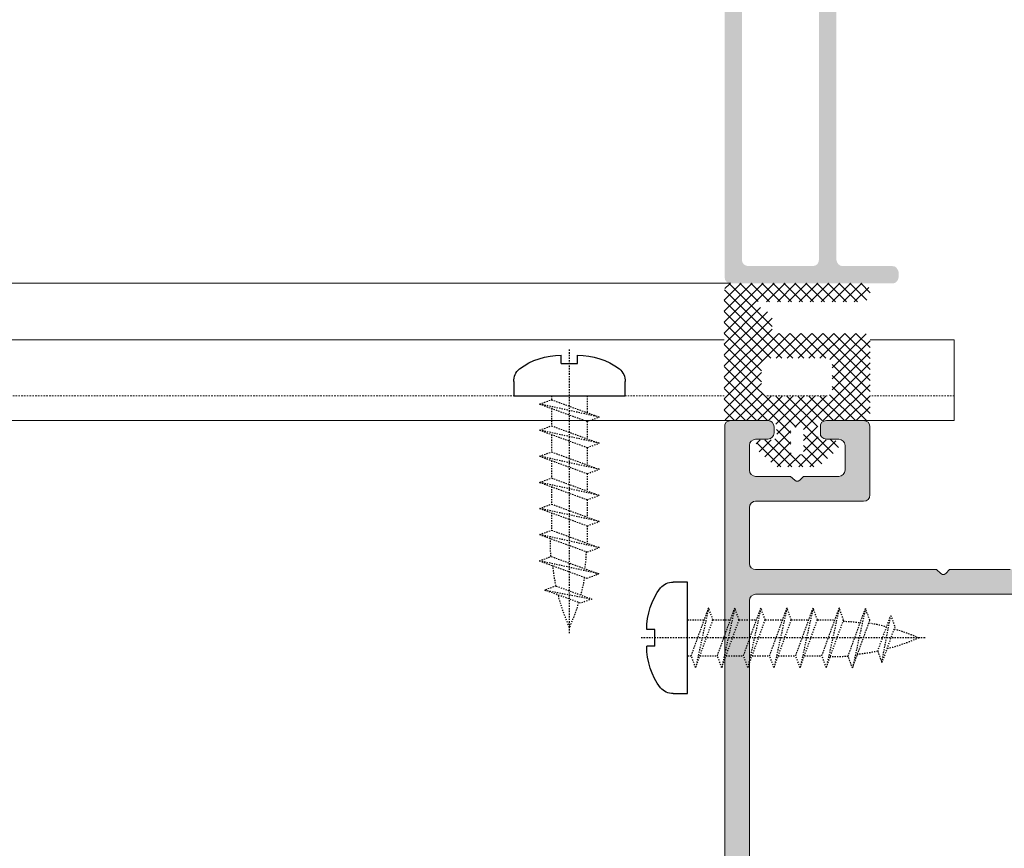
# Model space of a CAD drawing. Header units: millimetres. Extents: x -226731 to 126254, y -16359 to 60195.
# Tile 162 of 256: x -159209 to -159129, y 20839 to 20906. Entities that reach past the tile are written whole.
import ezdxf

# ---------------------------------------------------------------- set-up
doc = ezdxf.new("R2010")
doc.units = ezdxf.units.MM
doc.header["$LTSCALE"] = 0.1
doc.header["$MEASUREMENT"] = 0
doc.linetypes.add('CENTER', pattern=[2, 1.25, -0.25, 0.25, -0.25])
doc.linetypes.add('HIDDEN', pattern=[0.375, 0.25, -0.125])
for name, color, linetype, lineweight in [('01. Aluminium (Main Structure)', 6, 'Continuous', 5), ('0_CCE_ FF_SIDE WALL SPRINKLER', 6, 'Continuous', 0), ('3_Hatch', 8, 'Continuous', 0), ('SPRINKLER COVERAGE AREA', 1, 'Continuous', 9)]:
    doc.layers.add(name, color=color, linetype=linetype, lineweight=lineweight)
for name, color, linetype in [('CENTER LINE', 8, 'CENTER'), ('DRY WALL LINE', 1, 'Continuous'), ('FIRE FIGHTING SERVICES', 5, 'Continuous'), ('HARDWARES', 7, 'Continuous')]:
    doc.layers.add(name, color=color, linetype=linetype)

# ---------------------------------------------------------------- blocks, each defined once
blk = doc.blocks.new('A$C23054C9A')
at = {"layer": '3_Hatch'}
h = blk.add_hatch(color=8, dxfattribs=at)
h.dxf.hatch_style = 1
h.paths.add_polyline_path([(10.36235835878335, 60.5273725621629), (10.36235835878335, 25.99274578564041), (10.32502586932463, 25.82786062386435), (10.21613944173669, 25.645346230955), (10.03258803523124, 25.53542278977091), (9.850073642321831, 25.51675654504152), (4.654635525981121, 25.51675654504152), (4.453454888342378, 25.53542278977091), (4.289606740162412, 25.645346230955), (4.197312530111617, 25.82786062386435), (4.16101705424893, 25.99274578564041), (4.16101705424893, 60.5273725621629), (4.197312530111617, 60.71092396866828), (4.289606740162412, 60.87477211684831), (4.453454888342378, 60.98469555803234), (4.654635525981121, 61.02202804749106), (9.850073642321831, 61.02202804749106), (10.03258803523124, 60.98469555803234), (10.21613944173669, 60.87477211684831), (10.32502586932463, 60.71092396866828)], flags=16)
h.paths.add_polyline_path([(4.16101705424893, 5.890237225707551), (4.106055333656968, 6.091417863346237), (3.996131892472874, 6.256303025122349), (3.84991297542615, 6.366226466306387), (3.648732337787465, 6.402521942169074), (3.246371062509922, 6.402521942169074), (3.063856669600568, 6.366226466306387), (2.898971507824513, 6.256303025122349), (2.789048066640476, 6.091417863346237), (2.752752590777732, 5.890237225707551), (2.752752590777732, 1.902919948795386), (2.69779087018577, 1.701739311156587), (2.587867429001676, 1.536854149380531), (2.441648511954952, 1.426930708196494), (2.240467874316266, 1.408264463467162), (-4.454491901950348, 1.408264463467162), (-4.637006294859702, 1.426930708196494), (-4.801891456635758, 1.536854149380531), (-4.911814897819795, 1.701739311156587), (-4.948110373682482, 1.902919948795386), (-4.948110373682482, 19.49896664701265), (-4.911814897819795, 19.70014728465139), (-4.801891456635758, 19.84636620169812), (-4.637006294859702, 19.95628964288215), (-4.454491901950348, 20.01125136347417), (-1.893068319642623, 20.01125136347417), (-1.710553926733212, 20.04754683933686), (-1.545668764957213, 20.15747028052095), (-1.435745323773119, 20.32235544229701), (-1.399449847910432, 20.50486983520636), (-1.399449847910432, 23.59620736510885), (-1.380783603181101, 23.7973880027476), (-1.271897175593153, 23.96227316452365), (-1.088345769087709, 24.07219660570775), (-0.88716513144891, 24.10849208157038), (2.240467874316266, 24.10849208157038), (2.441648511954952, 24.07219660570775), (2.587867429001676, 23.96227316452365), (2.69779087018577, 23.7973880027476), (2.752752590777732, 23.59620736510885), (2.752752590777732, 19.60889008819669), (2.789048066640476, 19.40770945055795), (2.898971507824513, 19.26149053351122), (3.063856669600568, 19.15156709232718), (3.246371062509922, 19.11527161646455), (3.648732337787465, 19.11527161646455), (3.84991297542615, 19.15156709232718), (3.996131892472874, 19.26149053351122), (4.106055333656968, 19.40770945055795), (4.16101705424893, 19.60889008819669), (4.16101705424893, 23.59620736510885), (4.197312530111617, 23.7973880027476), (4.289606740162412, 23.96227316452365), (4.453454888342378, 24.07219660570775), (4.654635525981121, 24.10849208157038), (9.850073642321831, 24.10849208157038), (10.03258803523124, 24.07219660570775), (10.21613944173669, 23.96227316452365), (10.32502586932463, 23.7973880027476), (10.36235835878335, 23.59620736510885), (10.36235835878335, 1.902919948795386), (10.32502586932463, 1.701739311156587), (10.21613944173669, 1.536854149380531), (10.03258803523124, 1.426930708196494), (9.850073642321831, 1.408264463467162), (4.654635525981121, 1.408264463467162), (4.453454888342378, 1.426930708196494), (4.289606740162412, 1.536854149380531), (4.197312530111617, 1.701739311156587), (4.16101705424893, 1.902919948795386)], flags=16)
h.paths.add_polyline_path([(-6.045270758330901, 4.536934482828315), (-6.35637483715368, 4.225830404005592), (-6.35637483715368, 1.902919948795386), (-6.3937073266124, 1.701739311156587), (-6.502593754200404, 1.536854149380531), (-6.667478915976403, 1.426930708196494), (-6.868659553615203, 1.408264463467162), (-9.246531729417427, 1.408264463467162), (-9.447712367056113, 1.426930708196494), (-9.593931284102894, 1.536854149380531), (-9.70385472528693, 1.701739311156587), (-9.75881644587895, 1.902919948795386), (-9.75881644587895, 2.506461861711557), (-9.795111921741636, 2.688976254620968), (-9.905035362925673, 2.853861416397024), (-10.06992052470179, 2.963784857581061), (-10.25243491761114, 3.000080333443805), (-10.45361555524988, 2.963784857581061), (-10.61850071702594, 2.853861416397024), (-10.72842415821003, 2.688976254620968), (-10.76471963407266, 2.506461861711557), (-10.76471963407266, 0.493618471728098), (-10.72842415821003, 0.3111040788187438), (-10.61850071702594, 0.1462189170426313), (-10.45361555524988, 0.03629547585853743), (-10.25243491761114, -4.035882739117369e-12), (10.25243491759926, -4.035882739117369e-12), (10.453615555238, -0.05496172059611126), (10.59983447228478, -0.1648851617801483), (10.70975791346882, -0.3111040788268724), (10.76471963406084, -0.512284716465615), (10.76471963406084, -1.518187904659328), (10.80101510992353, -1.700702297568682), (10.89227230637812, -1.865587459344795), (11.05715746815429, -1.975510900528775), (11.25833810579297, -1.99314013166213), (11.44085249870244, -1.975510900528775), (11.6057376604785, -1.865587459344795), (11.71566110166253, -1.700702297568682), (11.75195657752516, -1.518187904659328), (11.75195657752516, 61.91800779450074), (11.71566110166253, 62.11918843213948), (11.6057376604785, 62.28407359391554), (11.44085249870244, 62.39296002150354), (11.25833810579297, 62.41162626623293), (-1.746849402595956, 62.41162626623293), (-1.948030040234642, 62.39296002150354), (-2.094248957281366, 62.28407359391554), (-2.20417239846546, 62.11918843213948), (-2.259134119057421, 61.91800779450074), (-2.259134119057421, 61.5156465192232), (-2.20417239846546, 61.3507613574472), (-2.094248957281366, 61.16824696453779), (-1.948030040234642, 61.05832352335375), (-1.746849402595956, 61.02202804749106), (2.240467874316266, 61.02202804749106), (2.441648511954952, 60.98469555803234), (2.587867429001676, 60.87477211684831), (2.69779087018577, 60.71092396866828), (2.752752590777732, 60.5273725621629), (2.752752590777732, 25.99274578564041), (2.69779087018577, 25.82786062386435), (2.587867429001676, 25.645346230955), (2.441648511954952, 25.53542278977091), (2.240467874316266, 25.51675654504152), (-3.832283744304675, 25.51675654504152), (-3.997168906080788, 25.48046106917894), (-4.088426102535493, 25.42549934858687), (-4.179683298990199, 25.37053762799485), (-4.23464501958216, 25.29794667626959), (-4.289606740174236, 25.22431871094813), (-4.308272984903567, 25.13306151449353), (-4.325902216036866, 25.05943354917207), (-4.325902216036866, 24.96817635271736), (-4.308272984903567, 24.87691915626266), (-4.289606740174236, 24.78566195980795), (-4.23464501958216, 24.7120339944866), (-4.179683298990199, 24.63944304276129), (-4.088426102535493, 24.58448132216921), (-3.997168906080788, 24.54818584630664), (-3.88724546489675, 24.51085335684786), (-3.302369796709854, 24.51085335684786), (-3.101189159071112, 24.4558916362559), (-2.953933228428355, 24.34700520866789), (-2.84504680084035, 24.19974927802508), (-2.807714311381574, 23.99856864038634), (-2.807714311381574, 21.9141713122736), (-2.84504680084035, 21.71299067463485), (-2.953933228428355, 21.5481055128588), (-3.101189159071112, 21.43818207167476), (-3.302369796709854, 21.40188659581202), (-8.86283669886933, 21.40188659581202), (-9.045351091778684, 21.43818207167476), (-9.21023625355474, 21.5481055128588), (-9.320159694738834, 21.71299067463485), (-9.356455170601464, 21.9141713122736), (-9.356455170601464, 23.99856864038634), (-9.320159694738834, 24.19974927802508), (-9.21023625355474, 24.34700520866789), (-9.045351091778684, 24.4558916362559), (-8.86283669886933, 24.51085335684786), (-8.331885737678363, 24.51085335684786), (-8.130705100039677, 24.54818584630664), (-7.984486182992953, 24.65707227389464), (-7.874562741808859, 24.80432820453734), (-7.819601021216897, 25.00550884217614), (-7.874562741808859, 25.20668947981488), (-7.984486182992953, 25.35290839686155), (-8.130705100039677, 25.46283183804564), (-8.331885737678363, 25.51675654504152), (-10.25243491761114, 25.51675654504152), (-10.45361555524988, 25.46283183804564), (-10.61850071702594, 25.35290839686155), (-10.72842415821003, 25.20668947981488), (-10.76471963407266, 25.00550884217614), (-10.76471963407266, 17.9081877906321), (-10.72842415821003, 17.70700715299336), (-10.61850071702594, 17.54212199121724), (-10.45361555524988, 17.43219855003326), (-10.25243491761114, 17.39590307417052), (-9.868739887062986, 17.39590307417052), (-9.667559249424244, 17.43219855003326), (-9.48504485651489, 17.54212199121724), (-9.41141689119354, 17.70700715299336), (-9.356455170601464, 17.9081877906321), (-9.356455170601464, 19.49896664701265), (-9.320159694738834, 19.70014728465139), (-9.21023625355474, 19.84636620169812), (-9.045351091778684, 19.95628964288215), (-8.86283669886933, 20.01125136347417), (-6.868659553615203, 20.01125136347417), (-6.667478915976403, 19.95628964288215), (-6.502593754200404, 19.84636620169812), (-6.3937073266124, 19.70014728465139), (-6.35637483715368, 19.49896664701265), (-6.35637483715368, 10.24362030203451), (-6.3937073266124, 10.06110590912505), (-6.502593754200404, 9.896220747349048), (-6.667478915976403, 9.786297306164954), (-6.868659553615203, 9.731335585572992), (-8.86283669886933, 9.731335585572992), (-9.045351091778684, 9.786297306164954), (-9.21023625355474, 9.896220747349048), (-9.320159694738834, 10.06110590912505), (-9.356455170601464, 10.24362030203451), (-9.356455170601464, 11.30448521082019), (-9.41141689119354, 11.4869996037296), (-9.48504485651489, 11.65188476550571), (-9.667559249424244, 11.76180820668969), (-9.868739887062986, 11.79810368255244), (-10.25243491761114, 11.79810368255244), (-10.45361555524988, 11.76180820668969), (-10.61850071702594, 11.65188476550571), (-10.72842415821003, 11.4869996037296), (-10.76471963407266, 11.30448521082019), (-10.76471963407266, 6.987397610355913), (-10.74709040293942, 6.859844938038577), (-10.70975791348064, 6.768587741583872), (-10.65479619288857, 6.694959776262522), (-10.59983447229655, 6.639998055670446), (-10.54590976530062, 6.585036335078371), (-10.47228179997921, 6.548740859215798), (-10.39865383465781, 6.512445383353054), (-10.32606288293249, 6.493779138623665), (-10.25243491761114, 6.493779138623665), (-10.16117772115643, 6.493779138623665), (-10.08858676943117, 6.530074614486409), (-10.01495880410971, 6.567407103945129), (-9.941330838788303, 6.603702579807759), (-9.887406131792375, 6.676293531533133), (-9.8324444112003, 6.74992149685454), (-9.75881644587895, 6.987397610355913), (-9.75881644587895, 7.590939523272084), (-9.70385472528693, 7.792120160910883), (-9.593931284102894, 7.957005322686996), (-9.447712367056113, 8.066928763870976), (-9.246531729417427, 8.085595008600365), (-6.868659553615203, 8.085595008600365), (-6.667478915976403, 8.066928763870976), (-6.502593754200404, 7.957005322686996), (-6.3937073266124, 7.792120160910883), (-6.35637483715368, 7.590939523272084), (-6.35637483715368, 5.268029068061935), (-6.045270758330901, 4.956924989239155), (-5.954013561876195, 4.829372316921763), (-5.954013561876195, 4.664487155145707)])
blk = doc.blocks.new('A$C768C5112')
at = {"layer": '3_Hatch'}
h = blk.add_hatch(color=8, dxfattribs=at)
h.dxf.hatch_style = 1
h.paths.add_polyline_path([(-4.223506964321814, -41.98522546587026), (-3.912497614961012, -41.67421611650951), (-3.912497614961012, -37.70677351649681), (-4.498231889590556, -36.68251605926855), (-4.498231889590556, -2.487038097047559), (-4.461947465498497, -2.304579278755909), (-4.352057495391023, -2.139744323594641), (-4.205883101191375, -2.029854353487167), (-4.004763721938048, -1.993569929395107), (4.004763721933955, -1.993569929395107), (4.188259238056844, -2.029854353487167), (4.35205749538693, -2.139744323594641), (4.461947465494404, -2.304579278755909), (4.516892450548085, -2.487038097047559), (4.516892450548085, -36.68251605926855), (3.894873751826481, -37.70677351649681), (3.894873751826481, -41.67421611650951), (4.205883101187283, -41.98522546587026), (4.297112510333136, -42.13139986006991), (4.297112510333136, -42.27757425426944), (4.205883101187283, -42.42374864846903), (3.894873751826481, -42.71713413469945), (3.894873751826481, -46.6845767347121), (4.516892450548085, -47.70883419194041), (4.516892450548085, -53.70716784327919), (4.461947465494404, -53.8896266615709), (4.35205749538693, -54.05446161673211), (4.188259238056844, -54.16435158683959), (4.004763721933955, -54.2006360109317), (-4.004763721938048, -54.2006360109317), (-4.205883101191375, -54.16435158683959), (-4.352057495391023, -54.05446161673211), (-4.461947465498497, -53.8896266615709), (-4.498231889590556, -53.70716784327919), (-4.498231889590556, -47.70883419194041), (-3.912497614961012, -46.6845767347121), (-3.912497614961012, -42.71713413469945), (-4.223506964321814, -42.42374864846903), (-4.278451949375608, -42.27757425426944), (-4.278451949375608, -42.13139986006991)], flags=16)
h.paths.add_polyline_path([(10.03938179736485, -54.01714049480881), (9.984436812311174, -54.2006360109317), (9.965776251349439, -54.38309482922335), (9.856922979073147, -54.54792978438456), (9.692088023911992, -54.65781975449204), (9.509629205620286, -54.69410417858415), (7.003930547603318, -54.69410417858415), (6.821471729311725, -54.65781975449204), (6.637976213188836, -54.54792978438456), (6.528086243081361, -54.38309482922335), (6.510462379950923, -54.2006360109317), (6.510462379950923, -2.487038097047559), (6.528086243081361, -2.304579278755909), (6.637976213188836, -2.139744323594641), (6.821471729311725, -2.029854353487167), (7.003930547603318, -1.993569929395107), (11.88677733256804, -1.993569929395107), (12.17912612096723, -1.682560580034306), (12.32530051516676, -1.591331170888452), (12.47147490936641, -1.591331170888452), (12.59898874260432, -1.682560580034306), (12.92865865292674, -1.993569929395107), (27.50255676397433, -1.993569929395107), (27.68605228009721, -2.029854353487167), (27.86851109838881, -2.139744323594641), (27.95974050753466, -2.304579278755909), (27.99602493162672, -2.487038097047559), (27.99602493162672, -6.985269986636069), (27.95974050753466, -7.186389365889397), (27.86851109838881, -7.351224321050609), (27.68605228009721, -7.461114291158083), (27.50255676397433, -7.497398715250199), (18.81710233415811, -7.497398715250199), (18.61598295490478, -7.533683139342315), (18.45114799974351, -7.64357310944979), (18.34125802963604, -7.808408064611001), (18.30497360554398, -8.009527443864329), (18.30497360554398, -13.47707180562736), (18.34125802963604, -13.67819118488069), (18.45114799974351, -13.86065000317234), (18.61598295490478, -13.95291611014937), (18.81710233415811, -13.98920053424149), (21.79760859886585, -13.98920053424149), (21.99872797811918, -13.95291611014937), (22.16356293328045, -13.86065000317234), (22.27241620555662, -13.67819118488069), (22.29107676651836, -13.47707180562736), (22.29107676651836, -13.00122750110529), (22.27241620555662, -12.80010812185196), (22.16356293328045, -12.65393372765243), (21.99872797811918, -12.5440437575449), (21.79760859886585, -12.49013547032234), (20.80963556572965, -12.49013547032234), (20.60851618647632, -12.4528143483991), (20.46234179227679, -12.34292437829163), (20.35245182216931, -12.19674998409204), (20.29750683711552, -11.99563060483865), (20.29750683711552, -10.00309737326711), (20.35245182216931, -9.801977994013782), (20.46234179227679, -9.655803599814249), (20.60851618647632, -9.545913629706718), (20.80963556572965, -9.49096864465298), (23.64396743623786, -9.49096864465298), (23.93735292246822, -9.179959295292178), (24.08352731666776, -9.106353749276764), (24.2297017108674, -9.106353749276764), (24.35721554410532, -9.179959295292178), (24.68688545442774, -9.49096864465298), (27.50255676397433, -9.49096864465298), (27.68605228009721, -9.545913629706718), (27.86851109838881, -9.655803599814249), (27.95974050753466, -9.801977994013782), (27.99602493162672, -10.00309737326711), (27.99602493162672, -11.99563060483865), (27.95974050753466, -12.19674998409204), (27.86851109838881, -12.34292437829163), (27.68605228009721, -12.4528143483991), (27.50255676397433, -12.49013547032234), (26.51562042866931, -12.49013547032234), (26.31450104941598, -12.5440437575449), (26.16832665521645, -12.65393372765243), (26.05843668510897, -12.80010812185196), (26.00349170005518, -13.00122750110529), (26.00349170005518, -13.47707180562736), (26.05843668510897, -13.67819118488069), (26.16832665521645, -13.86065000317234), (26.31450104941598, -13.95291611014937), (26.51562042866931, -13.98920053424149), (29.51375055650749, -13.98920053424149), (29.69724607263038, -13.95291611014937), (29.86208102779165, -13.86065000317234), (29.97093430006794, -13.67819118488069), (29.98959486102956, -13.47707180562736), (29.97093430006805, 81.00442663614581), (29.86208102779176, 81.1879221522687), (29.77966355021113, 81.24286713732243), (29.69724607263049, 81.29781212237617), (29.60549831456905, 81.3066240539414), (29.5137505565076, 81.31543598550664), (-29.51375055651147, 81.31543598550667), (-29.7148699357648, 81.2978121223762), (-29.86104432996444, 81.18792215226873), (-29.97093430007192, 81.00442663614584), (-30.00721872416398, 80.84062837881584), (-30.00721872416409, -13.47707180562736), (-29.97093430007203, -13.67819118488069), (-29.86104432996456, -13.86065000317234), (-29.71486993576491, -13.95291611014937), (-29.51375055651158, -13.98920053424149), (-26.4959231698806, -13.98920053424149), (-26.31346435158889, -13.95291611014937), (-26.14862939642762, -13.86065000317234), (-26.03873942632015, -13.67819118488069), (-26.00245500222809, -13.47707180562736), (-26.00245500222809, -13.00122750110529), (-26.03873942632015, -12.80010812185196), (-26.14862939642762, -12.65393372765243), (-26.31346435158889, -12.5440437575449), (-26.4959231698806, -12.49013547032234), (-27.52018062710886, -12.49013547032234), (-27.68501558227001, -12.4528143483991), (-27.86747440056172, -12.34292437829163), (-27.97736437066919, -12.19674998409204), (-28.01364879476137, -11.99563060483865), (-28.01364879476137, -10.00309737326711), (-27.97736437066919, -9.801977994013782), (-27.86747440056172, -9.655803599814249), (-27.68501558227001, -9.545913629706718), (-27.52018062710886, -9.49096864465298), (-24.68584875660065, -9.49096864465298), (-24.37483940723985, -9.179959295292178), (-24.24732557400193, -9.106353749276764), (-24.06383005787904, -9.106353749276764), (-23.93631622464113, -9.179959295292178), (-23.62530687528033, -9.49096864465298), (-20.80963556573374, -9.49096864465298), (-20.60851618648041, -9.545913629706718), (-20.44368123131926, -9.655803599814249), (-20.33379126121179, -9.801977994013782), (-20.29750683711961, -10.00309737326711), (-20.29750683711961, -11.99563060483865), (-20.33379126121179, -12.19674998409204), (-20.44368123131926, -12.34292437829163), (-20.60851618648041, -12.4528143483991), (-20.80963556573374, -12.49013547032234), (-21.81523246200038, -12.49013547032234), (-22.01635184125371, -12.5440437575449), (-22.16252623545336, -12.65393372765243), (-22.27241620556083, -12.80010812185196), (-22.30870062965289, -13.00122750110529), (-22.30870062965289, -13.47707180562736), (-22.27241620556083, -13.67819118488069), (-22.16252623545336, -13.86065000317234), (-22.01635184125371, -13.95291611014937), (-21.81523246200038, -13.98920053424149), (-18.79740507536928, -13.98920053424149), (-18.61494625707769, -13.95291611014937), (-18.45011130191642, -13.86065000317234), (-18.34125802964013, -13.67819118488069), (-18.30393690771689, -13.47707180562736), (-18.30393690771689, -8.009527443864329), (-18.34125802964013, -7.808408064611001), (-18.45011130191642, -7.64357310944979), (-18.61494625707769, -7.533683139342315), (-18.79740507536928, -7.497398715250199), (-27.52018062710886, -7.497398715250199), (-27.68501558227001, -7.461114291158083), (-27.86747440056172, -7.351224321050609), (-27.97736437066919, -7.186389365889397), (-28.01364879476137, -6.985269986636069), (-28.01364879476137, -2.487038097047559), (-27.97736437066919, -2.304579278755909), (-27.86747440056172, -2.139744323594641), (-27.68501558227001, -2.029854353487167), (-27.52018062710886, -1.993569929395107), (-12.92762195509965, -1.993569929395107), (-12.61764930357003, -1.682560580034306), (-12.48909877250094, -1.591331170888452), (-12.3429243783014, -1.591331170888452), (-12.17808942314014, -1.682560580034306), (-11.86708007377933, -1.993569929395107), (-7.002893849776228, -1.993569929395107), (-6.801774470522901, -2.029854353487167), (-6.655600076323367, -2.139744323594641), (-6.545710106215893, -2.304579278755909), (-6.509425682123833, -2.487038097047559), (-6.509425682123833, -54.2006360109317), (-6.545710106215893, -54.38309482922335), (-6.655600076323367, -54.54792978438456), (-6.801774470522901, -54.65781975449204), (-7.002893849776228, -54.69410417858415), (-9.508592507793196, -54.69410417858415), (-9.709711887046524, -54.65781975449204), (-9.855886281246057, -54.54792978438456), (-9.965776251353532, -54.38309482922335), (-10.0020606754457, -54.2006360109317), (-10.03834509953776, -54.01714049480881), (-10.14823506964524, -53.83468167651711), (-10.31307002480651, -53.72479170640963), (-10.4955288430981, -53.70716784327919), (-11.50216243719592, -53.70716784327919), (-11.70328181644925, -53.72479170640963), (-11.8494562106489, -53.83468167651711), (-11.95934618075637, -54.01714049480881), (-12.01325446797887, -54.2006360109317), (-12.01325446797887, -56.21182980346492), (-11.95934618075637, -56.39532531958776), (-11.8494562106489, -56.55912357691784), (-11.70328181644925, -56.66901354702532), (-11.50216243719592, -56.68767410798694), (-0.5297525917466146, -56.68767410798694), (-0.201119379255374, -56.39532531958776), (-0.07256884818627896, -56.3217197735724), (0.07360554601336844, -56.3217197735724), (0.2197799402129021, -56.39532531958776), (0.5121287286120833, -56.68767410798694), (11.50216243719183, -56.68767410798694), (11.68565795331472, -56.66901354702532), (11.8494562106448, -56.55912357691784), (11.95934618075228, -56.39532531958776), (12.01429116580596, -56.21182980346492), (12.01429116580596, -54.2006360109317), (11.95934618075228, -54.01714049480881), (11.8494562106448, -53.83468167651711), (11.68565795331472, -53.72479170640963), (11.50216243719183, -53.70716784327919), (10.4965655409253, -53.70716784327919), (10.29544616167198, -53.72479170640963), (10.14927176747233, -53.83468167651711)])
h.paths.add_polyline_path([(27.99602493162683, 77.82280099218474), (27.95974050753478, 78.0062965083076), (27.86851109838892, 78.1887553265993), (27.68605228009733, 78.29864529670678), (27.50255676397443, 78.33492972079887), (-27.52018062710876, 78.3349297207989), (-27.6850155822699, 78.29864529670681), (-27.8674744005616, 78.18875532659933), (-27.97736437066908, 78.00629650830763), (-28.01364879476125, 77.82280099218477), (-28.01364879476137, 0.5121287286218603), (-27.97736437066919, 0.3110093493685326), (-27.86747440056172, 0.1648349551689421), (-27.68501558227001, 0.05494498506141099), (-27.52018062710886, 7.73070496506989e-12), (27.50255676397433, 7.73070496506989e-12), (27.68605228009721, 0.05494498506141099), (27.86851109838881, 0.1648349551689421), (27.95974050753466, 0.3110093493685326), (27.99602493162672, 0.5121287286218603)], flags=16)
at = {"layer": '01. Aluminium (Main Structure)', "color": 8, "linetype": 'ByBlock'}
for p, q in [((29.98959486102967, 80.84062837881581), (29.98959486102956, -13.47707180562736)), ((27.99602493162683, 77.82280099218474), (27.99602493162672, 0.5121287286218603)), ((27.50255676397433, 7.73070496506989e-12), (-27.52018062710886, 7.73070496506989e-12)), ((27.68605228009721, 0.05494498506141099), (27.50255676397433, 7.73070496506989e-12)), ((27.86851109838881, 0.1648349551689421), (27.68605228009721, 0.05494498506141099)), ((27.95974050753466, 0.3110093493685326), (27.86851109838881, 0.1648349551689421)), ((27.99602493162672, 0.5121287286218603), (27.95974050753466, 0.3110093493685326)), ((7.003930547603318, -1.993569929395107), (11.88677733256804, -1.993569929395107)), ((11.88677733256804, -1.993569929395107), (12.17912612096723, -1.682560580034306)), ((12.17912612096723, -1.682560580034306), (12.32530051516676, -1.591331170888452)), ((12.32530051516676, -1.591331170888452), (12.47147490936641, -1.591331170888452)), ((12.47147490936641, -1.591331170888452), (12.59898874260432, -1.682560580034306)), ((12.59898874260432, -1.682560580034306), (12.92865865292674, -1.993569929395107)), ((12.92865865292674, -1.993569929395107), (27.50255676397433, -1.993569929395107)), ((27.50255676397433, -1.993569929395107), (27.68605228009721, -2.029854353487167)), ((27.68605228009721, -2.029854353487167), (27.86851109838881, -2.139744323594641)), ((27.86851109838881, -2.139744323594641), (27.95974050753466, -2.304579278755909)), ((27.95974050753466, -2.304579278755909), (27.99602493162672, -2.487038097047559)), ((27.99602493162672, -2.487038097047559), (27.99602493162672, -6.985269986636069)), ((27.99602493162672, -6.985269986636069), (27.95974050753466, -7.186389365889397)), ((18.30497360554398, -8.009527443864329), (18.34125802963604, -7.808408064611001)), ((18.34125802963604, -7.808408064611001), (18.45114799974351, -7.64357310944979)), ((18.45114799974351, -7.64357310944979), (18.61598295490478, -7.533683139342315)), ((18.61598295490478, -7.533683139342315), (18.81710233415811, -7.497398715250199)), ((27.50255676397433, -7.497398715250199), (18.81710233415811, -7.497398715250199)), ((27.68605228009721, -7.461114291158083), (27.50255676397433, -7.497398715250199)), ((27.86851109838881, -7.351224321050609), (27.68605228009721, -7.461114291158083)), ((27.95974050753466, -7.186389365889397), (27.86851109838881, -7.351224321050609)), ((18.30497360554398, -8.009527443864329), (18.30497360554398, -13.47707180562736)), ((20.60851618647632, -9.545913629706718), (20.80963556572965, -9.49096864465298)), ((20.80963556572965, -9.49096864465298), (23.64396743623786, -9.49096864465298)), ((23.64396743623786, -9.49096864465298), (23.93735292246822, -9.179959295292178)), ((23.93735292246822, -9.179959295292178), (24.08352731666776, -9.106353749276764)), ((24.08352731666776, -9.106353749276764), (24.2297017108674, -9.106353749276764)), ((24.2297017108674, -9.106353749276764), (24.35721554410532, -9.179959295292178)), ((24.35721554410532, -9.179959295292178), (24.68688545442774, -9.49096864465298)), ((24.68688545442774, -9.49096864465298), (27.50255676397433, -9.49096864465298)), ((27.50255676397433, -9.49096864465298), (27.68605228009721, -9.545913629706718)), ((20.29750683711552, -10.00309737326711), (20.35245182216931, -9.801977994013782)), ((20.29750683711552, -11.99563060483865), (20.29750683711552, -10.00309737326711)), ((20.35245182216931, -9.801977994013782), (20.46234179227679, -9.655803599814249)), ((20.46234179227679, -9.655803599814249), (20.60851618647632, -9.545913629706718)), ((27.68605228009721, -9.545913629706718), (27.86851109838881, -9.655803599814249)), ((27.86851109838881, -9.655803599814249), (27.95974050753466, -9.801977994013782)), ((27.95974050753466, -9.801977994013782), (27.99602493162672, -10.00309737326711)), ((27.99602493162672, -10.00309737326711), (27.99602493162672, -11.99563060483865)), ((20.35245182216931, -12.19674998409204), (20.29750683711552, -11.99563060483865)), ((20.46234179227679, -12.34292437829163), (20.35245182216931, -12.19674998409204)), ((20.60851618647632, -12.4528143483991), (20.46234179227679, -12.34292437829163)), ((20.80963556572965, -12.49013547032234), (20.60851618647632, -12.4528143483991)), ((21.79760859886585, -12.49013547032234), (20.80963556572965, -12.49013547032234)), ((21.79760859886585, -12.49013547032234), (21.99872797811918, -12.5440437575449)), ((21.99872797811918, -12.5440437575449), (22.16356293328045, -12.65393372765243)), ((22.16356293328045, -12.65393372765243), (22.27241620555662, -12.80010812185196)), ((26.05843668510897, -12.80010812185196), (26.16832665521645, -12.65393372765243)), ((26.16832665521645, -12.65393372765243), (26.31450104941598, -12.5440437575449)), ((26.31450104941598, -12.5440437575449), (26.51562042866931, -12.49013547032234)), ((27.50255676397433, -12.49013547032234), (26.51562042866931, -12.49013547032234)), ((27.68605228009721, -12.4528143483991), (27.50255676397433, -12.49013547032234)), ((27.86851109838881, -12.34292437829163), (27.68605228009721, -12.4528143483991)), ((27.95974050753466, -12.19674998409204), (27.86851109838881, -12.34292437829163)), ((27.99602493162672, -11.99563060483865), (27.95974050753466, -12.19674998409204)), ((22.27241620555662, -12.80010812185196), (22.29107676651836, -13.00122750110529)), ((22.29107676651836, -13.00122750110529), (22.29107676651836, -13.47707180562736)), ((26.00349170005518, -13.00122750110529), (26.05843668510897, -12.80010812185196)), ((26.00349170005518, -13.00122750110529), (26.00349170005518, -13.47707180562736)), ((18.34125802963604, -13.67819118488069), (18.30497360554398, -13.47707180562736)), ((18.45114799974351, -13.86065000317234), (18.34125802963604, -13.67819118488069)), ((18.61598295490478, -13.95291611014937), (18.45114799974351, -13.86065000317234)), ((18.81710233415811, -13.98920053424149), (18.61598295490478, -13.95291611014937)), ((18.81710233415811, -13.98920053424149), (21.79760859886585, -13.98920053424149)), ((21.99872797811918, -13.95291611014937), (21.79760859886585, -13.98920053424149)), ((22.16356293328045, -13.86065000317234), (21.99872797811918, -13.95291611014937)), ((22.27241620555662, -13.67819118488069), (22.16356293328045, -13.86065000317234)), ((22.29107676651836, -13.47707180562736), (22.27241620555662, -13.67819118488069)), ((26.05843668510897, -13.67819118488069), (26.00349170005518, -13.47707180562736)), ((26.16832665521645, -13.86065000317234), (26.05843668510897, -13.67819118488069)), ((26.31450104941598, -13.95291611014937), (26.16832665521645, -13.86065000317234)), ((26.51562042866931, -13.98920053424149), (26.31450104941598, -13.95291611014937)), ((26.51562042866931, -13.98920053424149), (29.51375055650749, -13.98920053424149)), ((29.69724607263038, -13.95291611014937), (29.51375055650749, -13.98920053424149)), ((29.86208102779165, -13.86065000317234), (29.69724607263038, -13.95291611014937)), ((29.97093430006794, -13.67819118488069), (29.86208102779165, -13.86065000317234)), ((29.98959486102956, -13.47707180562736), (29.97093430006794, -13.67819118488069))]:
    blk.add_line(p, q, dxfattribs=at)
blk = doc.blocks.new('*U432')
at = {"layer": 'CENTER LINE', "color": 8, "linetype": 'CENTER'}
blk.add_line((0, -19.12470507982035), (0, 3.774010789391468), dxfattribs=at)
at = {"layer": 'HARDWARES', "color": 8, "linetype": 'Continuous'}
for p, q in [((-0.6609298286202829, 2.613080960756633), (-0.6609298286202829, 3.274010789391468)), ((0.6609298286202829, 2.613080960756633), (0.6609298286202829, 3.274010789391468)), ((0.6609298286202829, 2.613080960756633), (-0.6609298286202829, 2.613080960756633)), ((-4.488571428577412, 0), (-4.488571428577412, 1.150185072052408)), ((4.488571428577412, 1.150184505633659), (4.488571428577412, 0)), ((4.488571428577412, 0), (-4.488571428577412, 0))]:
    blk.add_line(p, q, dxfattribs=at)
at = {"layer": 'HARDWARES', "color": 8}
for p, q in [((4.488571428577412, 0.817582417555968), (4.488571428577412, 0)), ((4.488571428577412, 0), (-4.488571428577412, 0))]:
    blk.add_line(p, q, dxfattribs=at)
at = {"layer": 'HARDWARES', "color": 8, "linetype": 'HIDDEN'}
for p, q in [((1.440000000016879, 0), (1.440000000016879, -0.3061200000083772)), ((1.440000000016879, -1.004879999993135), (1.440000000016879, -2.408519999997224)), ((-1.440000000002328, -2.053199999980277), (-1.440000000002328, -3.456749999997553)), ((1.440000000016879, -3.107279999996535), (1.440000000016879, -4.510920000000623)), ((-1.440000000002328, -4.155599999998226), (-1.440000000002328, -5.559150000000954)), ((1.440000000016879, -5.209680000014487), (1.440000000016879, -6.613320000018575)), ((-1.440000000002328, -6.258000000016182), (-1.440000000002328, -7.661550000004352)), ((1.440000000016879, -7.312080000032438), (1.440000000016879, -8.715720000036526)), ((-1.440000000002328, -8.360400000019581), (-1.440000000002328, -9.763950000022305)), ((1.440000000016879, -9.414480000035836), (1.440000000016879, -10.81812000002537)), ((-1.440000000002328, -10.46280000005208), (-1.440000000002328, -11.8663500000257)), ((1.076159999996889, -15.31407514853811), (-1.811639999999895, -16.36515514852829)), ((1.986480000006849, -15.64551514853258), (-1.811639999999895, -16.36515514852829)), ((-0.9011999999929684, -16.69647514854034), (1.986480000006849, -15.64551514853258)), ((1.076159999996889, -15.31407514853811), (1.986480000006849, -15.64551514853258)), ((-1.811639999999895, -16.36515514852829), (-0.9011999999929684, -16.69647514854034))]:
    blk.add_line(p, q, dxfattribs=at)
for points in [[(-1.440000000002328, 1.45519e-11), (-1.440000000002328, -1.354349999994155)], [(2.400000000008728, -0.655559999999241), (1.440000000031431, -0.3061199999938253), (-2.399999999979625, -1.703759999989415), (2.400000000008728, -0.655559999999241), (-1.440000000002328, -2.053200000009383), (-2.399999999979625, -1.703759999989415)], [(2.400000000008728, -2.757960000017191), (1.440000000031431, -2.408519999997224), (-2.399999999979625, -3.806160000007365), (2.400000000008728, -2.757960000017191), (-1.440000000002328, -4.155599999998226), (-2.399999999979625, -3.806160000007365)], [(2.400000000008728, -4.860360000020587), (1.440000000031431, -4.510920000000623), (-2.399999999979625, -5.908560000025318), (2.400000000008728, -4.860360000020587), (-1.440000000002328, -6.258000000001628), (-2.399999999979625, -5.908560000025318)], [(2.400000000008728, -6.962760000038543), (1.440000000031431, -6.613320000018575), (-2.399999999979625, -8.010960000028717), (2.400000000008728, -6.962760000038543), (-1.440000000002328, -8.360400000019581), (-2.399999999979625, -8.010960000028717)], [(2.400000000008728, -9.06516000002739), (1.440000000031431, -8.715720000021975), (-2.399999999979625, -10.11336000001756), (2.400000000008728, -9.06516000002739), (-1.440000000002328, -10.46280000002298), (-2.399999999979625, -10.11336000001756)], [(2.400000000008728, -11.17120999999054), (1.440000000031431, -10.82176999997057), (-2.399999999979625, -12.21940999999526), (2.400000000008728, -11.17120999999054), (-1.440000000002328, -12.56885000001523), (-2.399999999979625, -12.21940999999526)], [(2.428054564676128, -13.28330415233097), (1.468054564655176, -12.93386415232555), (-2.371945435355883, -14.33150415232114), (2.428054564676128, -13.28330415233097), (-1.411945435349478, -14.68094415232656), (-2.371945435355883, -14.33150415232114)]]:
    blk.add_lwpolyline(points, dxfattribs=at)
at = {"layer": 'HARDWARES', "color": 8, "linetype": 'Continuous'}
for centre, radius, start, end in [((-0.7055913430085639, -2.297439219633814), 5.571559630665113, 89.54071651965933, 126.6337815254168), ((0.7055912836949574, -2.297439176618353), 5.571559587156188, 53.36621261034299, 90.45928287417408), ((-3.117142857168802, 1.150185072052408), 1.37142857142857, 131.7376037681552, 180), ((3.117142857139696, 1.150184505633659), 1.37142857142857, 0, 48.2623911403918)]:
    blk.add_arc(centre, radius, start, end, dxfattribs=at)
at = {"layer": 'HARDWARES', "color": 8, "linetype": 'HIDDEN'}
for centre, radius, start, end in [((-15.26299043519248, -11.79904749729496), 16.79315957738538, 356.0960692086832, 1.058428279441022), ((15.43309956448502, -11.79904749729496), 16.79315957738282, 182.5080075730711, 187.2926171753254), ((-15.34804499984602, -11.81309849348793), 16.79315957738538, 347.9668111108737, 353.6815361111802), ((15.34804499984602, -11.81309849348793), 16.79315957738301, 189.5794861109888, 194.562172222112), ((15.34804499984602, -11.81309849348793), 16.79315957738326, 196.6931290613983, 203.9434805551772), ((-15.34804499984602, -11.81309849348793), 16.79315957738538, 336.0565194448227, 345.4243000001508)]:
    blk.add_arc(centre, radius, start, end, dxfattribs=at)
blk = doc.blocks.new('*U435')
at = {"layer": '3_Hatch'}
h = blk.add_hatch(dxfattribs=at)
h.set_pattern_fill('ANSI37', color=8, scale=5)
h.set_pattern_definition([(45, (-3600337.521175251, -1228450.962727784), (-0.4419417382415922, 0.4419417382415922), []), (135, (-3600337.521175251, -1228450.962727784), (-0.4419417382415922, -0.4419417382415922), [])])
edge = h.paths.add_edge_path(flags=16)
edge.add_line((-27.02557416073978, 100.9353359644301), (-27.02557391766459, 102.9922385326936))
edge.add_arc((-26.52557391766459, 102.9922384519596), 0.4999999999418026, 89.99998844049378, 179.999990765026, ccw=False)
edge.add_line((-26.52557381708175, 103.4922384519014), (-21.84557433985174, 103.4922375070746))
edge.add_arc((-21.84557444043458, 102.992237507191), 0.4999999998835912, -9.274355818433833e-06, 89.99998844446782, ccw=False)
edge.add_line((-21.34557444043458, 102.9922374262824), (-21.34557468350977, 100.9353348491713))
edge.add_arc((-21.84557468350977, 100.9353349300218), 0.500000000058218, 269.9999883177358, 359.9999907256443, ccw=False)
edge.add_line((-21.84557478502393, 100.4353349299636), (-26.52557426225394, 100.4353358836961))
edge.add_arc((-26.52557416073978, 100.9353358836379), 0.4999999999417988, 179.9999907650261, 269.99998835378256, ccw=False)
edge = h.paths.add_edge_path(flags=16)
edge.add_line((-23.855957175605, 106.0046557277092), (-24.45521685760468, 106.0046557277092))
edge.add_arc((-24.45521685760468, 106.2046557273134), 0.1999999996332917, 180, 269.9999999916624, ccw=False)
edge.add_line((-24.65521685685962, 106.2046557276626), (-24.65521685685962, 107.9978308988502))
edge.add_arc((-24.45521685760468, 107.9978308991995), 0.1999999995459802, 89.99999999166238, 180, ccw=False)
edge.add_line((-24.45521685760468, 108.1978308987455), (-23.855957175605, 108.1978308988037))
edge.add_arc((-23.855957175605, 107.997830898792), 0.2000000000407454, 0, 90.00000004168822, ccw=False)
edge.add_line((-23.65595717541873, 107.997830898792), (-23.65595717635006, 106.2046557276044))
edge.add_arc((-23.855957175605, 106.204655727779), 0.2000000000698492, 270.0000000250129, 360, ccw=False)
edge = h.paths.add_edge_path()
edge.add_line((-26.02325532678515, 109.0662557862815), (-27.44695648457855, 107.7523584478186))
edge.add_arc((-26.93778407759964, 107.536807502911), 0.5529183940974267, 157.0553165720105, 290.8746305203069)
edge.add_line((-26.74076580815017, 107.0201813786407), (-26.24076580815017, 107.0201812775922))
edge.add_arc((-26.21088184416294, 106.6117028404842), 0.409570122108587, -15.274822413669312, 94.18426017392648, ccw=False)
edge.add_line((-25.81578049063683, 106.5038019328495), (-25.81576864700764, 105.9465910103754))
edge.add_arc((-26.34721969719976, 105.9888483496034), 0.5331284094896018, 284.20778710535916, 355.45379770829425, ccw=False)
edge.add_line((-26.21636911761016, 105.4720272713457), (-29.78904490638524, 105.4718758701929))
edge.add_arc((-29.77557348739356, 105.222239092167), 0.250000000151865, 93.08891792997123, 179.9999883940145)
edge.add_line((-30.02557348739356, 105.2222391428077), (-30.02557545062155, 94.94416664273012))
edge.add_arc((-29.26374882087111, 95.18833341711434), 0.7999982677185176, 197.7707460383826, 256.1410221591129)
edge.add_line((-29.45537478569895, 94.41162451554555), (-18.74641888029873, 94.41161990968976))
edge.add_arc((-19.12635847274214, 95.16166100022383), 0.8407828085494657, 296.8648754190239, 423.1227294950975)
edge.add_line((-18.74625662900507, 95.91161987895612), (-26.98108857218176, 95.91162154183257))
edge.add_arc((-27.17070124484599, 96.07455414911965), 0.2500000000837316, 89.99998832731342, 319.32780379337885, ccw=False)
edge.add_line((-27.17070119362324, 96.32455414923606), (-26.4035027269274, 96.80961300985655))
edge.add_arc((-26.6707009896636, 97.2322299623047), 0.5000000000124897, 302.3029944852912, 359.9999839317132)
edge.add_line((-26.1707009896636, 97.23222982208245), (-26.17070070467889, 98.2455479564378))
edge.add_arc((-25.97070071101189, 98.24549856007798), 0.2000000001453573, 89.99998836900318, 179.985848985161, ccw=False)
edge.add_line((-25.97070067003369, 98.44549856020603), (-18.78557491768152, 98.44549710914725))
edge.add_arc((-18.78557481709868, 98.94549710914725), 0.5000000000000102, 269.999988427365, 359.9999892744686)
edge.add_line((-18.28557481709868, 98.94549701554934), (-18.28557379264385, 104.9718927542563))
edge.add_arc((-18.78557379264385, 104.9718928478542), 0.5000000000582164, 359.9999892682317, 449.9977882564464)
edge.add_line((-18.78555449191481, 105.4718928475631), (-22.0947777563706, 105.4720205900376))
edge.add_arc((-21.96392696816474, 105.9888416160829), 0.5331284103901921, 184.5461790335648, 255.79218964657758, ccw=False)
edge.add_line((-22.49537803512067, 105.9465844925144), (-22.49537792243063, 106.5037954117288))
edge.add_arc((-22.09798023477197, 106.6093163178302), 0.4111685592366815, 86.15278196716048, 194.8705837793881, ccw=False)
edge.add_line((-22.07039239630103, 107.0195583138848), (-21.57039235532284, 107.0201744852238))
edge.add_arc((-21.37337387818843, 107.5368005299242), 0.5529183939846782, 249.125346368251, 382.944660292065)
edge.add_line((-20.8642013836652, 107.7523512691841), (-22.28790201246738, 109.066249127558))
edge.add_arc((-22.73640515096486, 108.4037957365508), 0.7999997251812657, 55.90068356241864, 89.99987034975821)
edge.add_line((-22.73640334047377, 109.2037954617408), (-25.5747522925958, 109.2038018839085))
edge.add_arc((-25.57475245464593, 108.403801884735), 0.7999999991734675, 89.9999884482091, 124.0992802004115)
at = {"layer": '3_Hatch', "color": 8}
for p, q in [((-28.39941993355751, 105.4719347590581), (-100, 105.4719347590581)), ((-11.51046238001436, 105.4719347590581), (-19.8712906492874, 105.4719347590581)), ((-30.0255746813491, 98.96775415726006), (-100, 98.96775415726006)), ((-11.51046238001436, 98.96775415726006), (-18.28557481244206, 98.96775415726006)), ((-29.50582501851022, 94.41162153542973), (-100, 94.41162153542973))]:
    blk.add_line(p, q, dxfattribs=at)
at = {"layer": '3_Hatch', "color": 8, "linetype": 'HIDDEN', "ltscale": 5}
for p, q in [((-30.02557381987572, 103.4802959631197), (-100, 103.4802959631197)), ((-21.73695149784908, 103.4802959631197), (-26.6342011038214, 103.4802959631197)), ((-11.51046238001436, 103.4802959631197), (-18.28557404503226, 103.4802959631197))]:
    blk.add_line(p, q, dxfattribs=at)
at = {"layer": '3_Hatch', "color": 8}
blk.add_lwpolyline([(-11.51046238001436, 105.4719347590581), (-11.51046238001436, 98.96775415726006)], dxfattribs=at)
at = {"layer": '3_Hatch', "color": 8, "xscale": -1}
for name, p in [('A$C768C5112', (0, 119.4611352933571)), ('A$C23054C9A', (-18.2474869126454, 31.99999526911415))]:
    blk.add_blockref(name, p, dxfattribs=at)
at = {"layer": 'HARDWARES', "color": 8}
for p, rotation in [((-32.98959486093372, 122.9719347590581), 90.00000000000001), ((-42.48959486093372, 103.4802959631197), 180)]:
    blk.add_blockref('*U432', p, dxfattribs=dict(at, rotation=rotation))
blk = doc.blocks.new('A$C2AD535C3')
at = {"layer": 'SPRINKLER COVERAGE AREA', "color": 1}
blk.add_circle((-3.056754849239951e-12, -4.617106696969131e-12), 2500, dxfattribs=at)
blk = doc.blocks.new('G$C3584CA52')
at = {"layer": '0_CCE_ FF_SIDE WALL SPRINKLER', "color": 240, "xscale": -0.6, "yscale": 0.6, "zscale": 0.6}
blk.add_blockref('A$C2AD535C3', (2995.192064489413, -1499.999999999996), dxfattribs=at)

msp = doc.modelspace()

# ---------------------------------------------------------------- block references
at = {"layer": 'DRY WALL LINE', "color": 8, "linetype": 'Continuous', "xscale": -1, "rotation": 180}
msp.add_blockref('*U435', (-159121.9469638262, 20978.95285302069), dxfattribs=at)
at = {"layer": 'FIRE FIGHTING SERVICES'}
msp.add_blockref('G$C3584CA52', (-163018.3320608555, 21220.5), dxfattribs=at)

doc.saveas('drawing.dxf')
